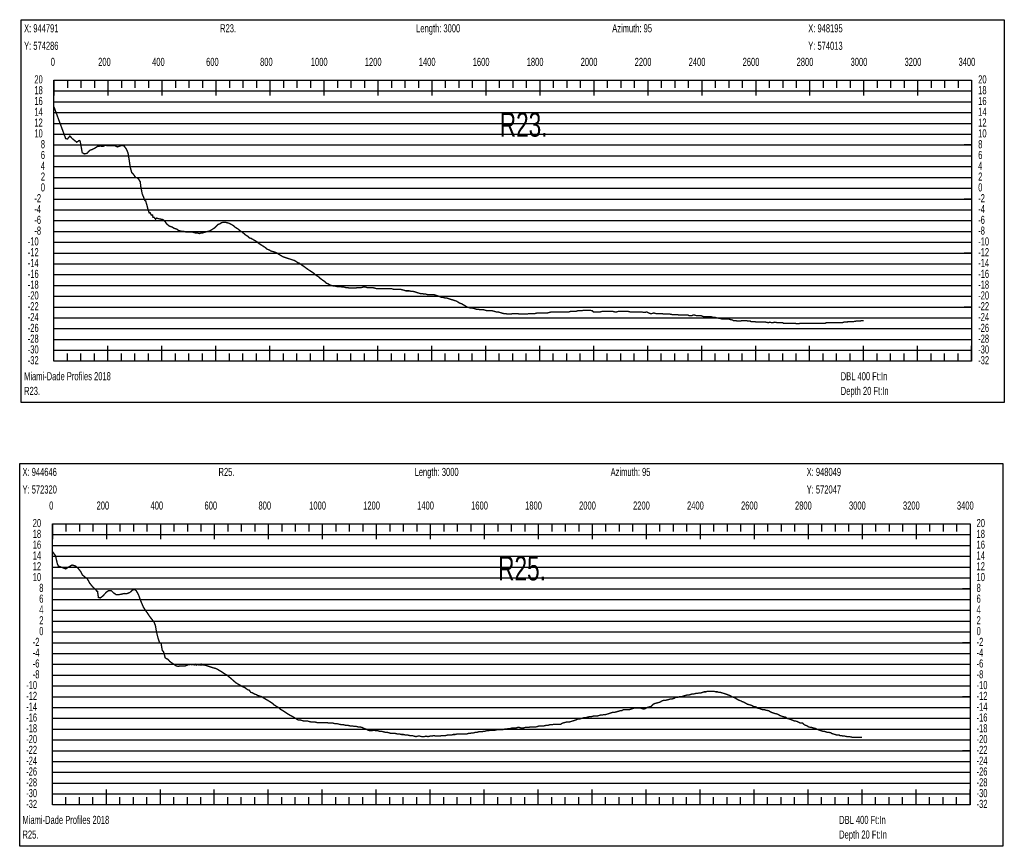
# Model space of a CAD drawing. Header units: inches. Extents: x 471865 to 538526, y 1054316 to 1102451.
# Tile 7 of 114: x 472524 to 476172, y 1063703 to 1066764. Entities that reach past the tile are written whole.
import ezdxf

# ---------------------------------------------------------------- set-up
doc = ezdxf.new("R2010")
doc.units = ezdxf.units.IN
doc.header["$MEASUREMENT"] = 0
for name, color, linetype in [('LABELS', 7, 'Continuous'), ('X_Gr1', 7, 'Continuous'), ('XSECTION', 7, 'Continuous')]:
    doc.layers.add(name, color=color, linetype=linetype)
doc.styles.get("Standard").update_dxf_attribs({"font": 'arial.ttf'})

msp = doc.modelspace()

# ---------------------------------------------------------------- linework, layer by layer
at = {"layer": 'X_Gr1', "color": 6, "linetype": 'Continuous', "lineweight": 18, "true_color": 0xff00ff, "transparency": 33554687, "const_width": 5}
for points in [[(472650.6, 1066441), (472650.6, 1066441), (472694.1, 1066323.2), (472700.7, 1066322.5), (472709.7, 1066333.5), (472718.2, 1066323.6), (472735, 1066310.4), (472743.8, 1066316.7), (472747, 1066315.4), (472748.9, 1066307.1), (472753.4, 1066281.8), (472755.2, 1066271.6), (472762.7, 1066267.1), (472773.2, 1066269.2), (472783.1, 1066280.4), (472792.7, 1066283.5), (472802, 1066288.4), (472811.5, 1066294.6), (472822.6, 1066296), (472832.1, 1066294.9), (472840.7, 1066298.7), (472850.6, 1066297.2), (472859.5, 1066297.3), (472867.6, 1066297.7), (472877, 1066296.9), (472886.1, 1066292.9), (472894.6, 1066296), (472903.2, 1066298.7), (472910.7, 1066296.1), (472918.1, 1066285.9), (472924.9, 1066270.8), (472929.5, 1066242.6), (472933.1, 1066217.5), (472938.5, 1066198.4), (472945.9, 1066190.2), (472953.5, 1066179), (472958.8, 1066178.9), (472964.8, 1066172.6), (472970.1, 1066164), (472972.3, 1066145.7), (472977.5, 1066118.6), (472982.4, 1066107.3), (472986.9, 1066094.7), (472990.1, 1066093.2), (472995.2, 1066076.2), (472999.5, 1066059.3), (473003.4, 1066048.6), (473006.4, 1066049.6), (473011.1, 1066040.7), (473012.1, 1066041.5), (473015.8, 1066040.8), (473017.4, 1066032.3), (473021.6, 1066031.8), (473027, 1066024.9), (473029.5, 1066029.2), (473035.5, 1066027.8), (473041.5, 1066026.5), (473047.5, 1066025.2), (473053.3, 1066024), (473057.4, 1066022), (473062.5, 1066016), (473067.9, 1066008), (473072.8, 1066004), (473077.6, 1066000), (473082.9, 1065998), (473088.7, 1065996), (473094.9, 1065992), (473100.8, 1065990), (473106.2, 1065988), (473111.6, 1065984), (473118, 1065982), (473125.5, 1065980), (473132.5, 1065980), (473138.5, 1065978), (473143.7, 1065978), (473149.2, 1065978), (473155.3, 1065978), (473161.7, 1065978), (473168.6, 1065976), (473175.8, 1065974), (473182.8, 1065974), (473189.1, 1065972), (473194.8, 1065974), (473200.5, 1065974), (473206.5, 1065976), (473213.3, 1065978), (473220.8, 1065980), (473228, 1065982), (473234.6, 1065986), (473240.8, 1065990), (473247, 1065994), (473253, 1066000), (473258.9, 1066006), (473264.9, 1066008), (473271, 1066012), (473277.6, 1066014), (473284.9, 1066014), (473292.3, 1066012), (473300, 1066010), (473307.4, 1066006), (473314.5, 1066002), (473321.2, 1065996), (473327.5, 1065992), (473333.8, 1065988), (473340.4, 1065982), (473347.3, 1065978), (473354.5, 1065972), (473361.6, 1065966), (473368.5, 1065962), (473374.9, 1065956), (473381.4, 1065954), (473388.3, 1065950), (473395.2, 1065946), (473402.2, 1065942), (473408.8, 1065936), (473415, 1065932), (473421.3, 1065928), (473427.8, 1065924), (473434.2, 1065920), (473440.6, 1065914), (473446.8, 1065912), (473453.3, 1065908), (473459.7, 1065906), (473466.4, 1065904), (473472.9, 1065902), (473479.3, 1065898), (473485.9, 1065894), (473492.5, 1065890), (473498.9, 1065886), (473505.2, 1065884), (473511.4, 1065882), (473517.8, 1065880), (473524, 1065878), (473530.1, 1065876), (473536, 1065874), (473542.2, 1065872), (473548.5, 1065868), (473554.4, 1065864), (473559.9, 1065862), (473565.5, 1065858), (473571.1, 1065854), (473576.9, 1065850), (473582.4, 1065846), (473587.8, 1065842), (473593.5, 1065838), (473599.7, 1065834), (473605.9, 1065830), (473611.8, 1065826), (473617.9, 1065820), (473624.3, 1065816), (473630.8, 1065812), (473637, 1065806), (473642.6, 1065802), (473648.4, 1065798), (473654.4, 1065794), (473660.3, 1065788), (473666.4, 1065786), (473672.2, 1065782), (473678.4, 1065780), (473684.8, 1065778), (473691.4, 1065778), (473698.1, 1065776), (473704.4, 1065776), (473711.1, 1065776), (473717.8, 1065774), (473724.7, 1065774), (473731.8, 1065772), (473738.6, 1065772), (473745.8, 1065770), (473753.1, 1065770), (473760.5, 1065770), (473767.9, 1065770), (473774.9, 1065772), (473782, 1065772), (473789.3, 1065772), (473796.6, 1065774), (473803.9, 1065774), (473810.5, 1065772), (473817.1, 1065772), (473823.8, 1065772), (473831.3, 1065772), (473838.9, 1065770), (473845.8, 1065768), (473852.6, 1065768), (473859.5, 1065768), (473866.6, 1065768), (473873.6, 1065768), (473880.2, 1065768), (473887, 1065768), (473893.9, 1065768), (473900.8, 1065768), (473907.6, 1065766), (473914.2, 1065766), (473920.8, 1065766), (473927, 1065766), (473933.3, 1065766), (473940.5, 1065764), (473947.7, 1065762), (473954.5, 1065760), (473960.9, 1065760), (473967.3, 1065760), (473974.3, 1065758), (473981.4, 1065758), (473988.1, 1065756), (473994.4, 1065754), (474000.7, 1065752), (474007.7, 1065750), (474014.9, 1065750), (474021.7, 1065748), (474027.9, 1065748), (474034.2, 1065746), (474040.6, 1065746), (474046.8, 1065746), (474052.9, 1065746), (474058.4, 1065746), (474063.9, 1065744), (474069.8, 1065742), (474075.6, 1065740), (474081.2, 1065738), (474086.4, 1065736), (474092, 1065736), (474098.2, 1065734), (474104.2, 1065734), (474110, 1065732), (474115.6, 1065730), (474122, 1065728), (474129.1, 1065726), (474135.5, 1065724), (474141.8, 1065722), (474148.1, 1065718), (474154.6, 1065714), (474161.4, 1065712), (474168, 1065708), (474174.6, 1065704), (474181.1, 1065700), (474188.1, 1065698), (474195.4, 1065696), (474202.3, 1065696), (474208.8, 1065694), (474215.6, 1065692), (474222.4, 1065692), (474229.1, 1065690), (474235.4, 1065690), (474241.9, 1065690), (474248.8, 1065688), (474256.1, 1065686), (474263.1, 1065686), (474269.1, 1065686), (474275.3, 1065686), (474282, 1065684), (474289.1, 1065682), (474296, 1065682), (474302.3, 1065680), (474308.8, 1065678), (474315.9, 1065676), (474323.3, 1065676), (474330.6, 1065674), (474337.5, 1065674), (474344.5, 1065674), (474351.5, 1065676), (474359, 1065676), (474367.2, 1065676), (474374.7, 1065674), (474381.8, 1065674), (474388.8, 1065674), (474396.1, 1065674), (474403.9, 1065674), (474411.6, 1065676), (474419.3, 1065676), (474426.6, 1065676), (474433.6, 1065676), (474441.1, 1065678), (474449.1, 1065678), (474457.1, 1065678), (474464.5, 1065678), (474471.4, 1065678), (474478.7, 1065678), (474486.4, 1065680), (474494.4, 1065682), (474501.7, 1065682), (474508.4, 1065682), (474515.2, 1065682), (474522.4, 1065682), (474530.1, 1065682), (474537.6, 1065682), (474548.1, 1065682), (474551.7, 1065682), (474558.4, 1065682), (474565.1, 1065684), (474571.8, 1065684), (474578, 1065684), (474584.4, 1065684), (474590.9, 1065686), (474597.6, 1065686), (474604.3, 1065686), (474613.6, 1065688), (474616.8, 1065688), (474623, 1065688), (474629.5, 1065688), (474636.1, 1065688), (474645.8, 1065686), (474649, 1065682), (474655.5, 1065682), (474662.4, 1065682), (474669.2, 1065682), (474675.4, 1065682), (474681.6, 1065684), (474687.9, 1065684), (474694.5, 1065684), (474700.9, 1065684), (474707.4, 1065684), (474714, 1065684), (474720.9, 1065684), (474728.3, 1065682), (474735.5, 1065682), (474742.3, 1065684), (474749.2, 1065684), (474756.3, 1065684), (474767.5, 1065684), (474771.1, 1065684), (474777.8, 1065684), (474784.7, 1065682), (474791.4, 1065682), (474798.5, 1065682), (474805.9, 1065682), (474813.1, 1065682), (474820, 1065682), (474826.4, 1065682), (474836.7, 1065680), (474840.2, 1065680), (474847, 1065682), (474853.9, 1065678), (474860.1, 1065676), (474866.4, 1065676), (474873.2, 1065678), (474880.3, 1065676), (474888, 1065676), (474895.2, 1065676), (474902.2, 1065676), (474909.4, 1065674), (474917, 1065674), (474924.5, 1065674), (474931.3, 1065674), (474941.6, 1065672), (474945.1, 1065672), (474952.3, 1065672), (474960, 1065672), (474967.5, 1065670), (474974.8, 1065670), (474981.9, 1065670), (474988.9, 1065670), (475000.1, 1065670), (475003.8, 1065668), (475014.3, 1065668), (475017.6, 1065670), (475024.4, 1065670), (475031.6, 1065668), (475038.7, 1065668), (475049.1, 1065668), (475052.5, 1065666), (475058.8, 1065664), (475065.5, 1065664), (475072.5, 1065664), (475083, 1065664), (475086.3, 1065664), (475092.3, 1065662), (475098.9, 1065662), (475105.9, 1065660), (475116, 1065658), (475119.1, 1065658), (475125, 1065656), (475130.8, 1065656), (475136.8, 1065656), (475146.2, 1065656), (475149.2, 1065656), (475155, 1065654), (475164.5, 1065652), (475167.7, 1065650), (475177.7, 1065650), (475181, 1065648), (475187.2, 1065648), (475193.5, 1065648), (475199.9, 1065650), (475210.4, 1065650), (475217.2, 1065650), (475220.5, 1065648), (475230.2, 1065648), (475233.6, 1065646), (475243.8, 1065646), (475247.3, 1065646), (475254.3, 1065644), (475261.1, 1065644), (475267.5, 1065644), (475277.5, 1065644), (475284.6, 1065644), (475288.2, 1065644), (475298.1, 1065642), (475301.1, 1065644), (475310.7, 1065642), (475314.2, 1065642), (475321.2, 1065644), (475331.2, 1065642), (475334.3, 1065642), (475343.4, 1065642), (475350, 1065642), (475353.4, 1065640), (475363.3, 1065640), (475366.3, 1065640), (475375.9, 1065640), (475383.3, 1065640), (475387.1, 1065640), (475398, 1065640), (475401.3, 1065638), (475410.9, 1065638), (475414.2, 1065640), (475421, 1065640), (475431.4, 1065640), (475434.7, 1065640), (475441.3, 1065640), (475452, 1065640), (475455.6, 1065640), (475466.5, 1065640), (475469.9, 1065640), (475476.8, 1065640), (475487, 1065640), (475490.5, 1065640), (475501.5, 1065640), (475508.5, 1065640), (475512, 1065642), (475522.3, 1065642), (475525.8, 1065642), (475537.1, 1065642), (475540.9, 1065642), (475548, 1065642), (475557.6, 1065642), (475560.9, 1065642), (475571.1, 1065642), (475577.5, 1065644), (475580.5, 1065644), (475589.7, 1065644), (475592.7, 1065646), (475602.4, 1065646), (475609.1, 1065646), (475612.6, 1065646), (475623.1, 1065648), (475626.6, 1065648), (475637.2, 1065648), (475644.2, 1065650), (475647.8, 1065650), (475650.6, 1065650)], [(472644.7, 1064794.5), (472644.7, 1064794.5), (472656.1, 1064779.2), (472662.9, 1064749.7), (472666.6, 1064741), (472694.4, 1064730.3), (472706.3, 1064738.2), (472717.4, 1064744.5), (472728, 1064742.1), (472738, 1064734.8), (472748.3, 1064722.2), (472756.1, 1064707.9), (472764.8, 1064700.5), (472774.1, 1064693.5), (472783.3, 1064677), (472792.8, 1064665.3), (472801.6, 1064656.9), (472806.7, 1064652.1), (472809.3, 1064647.5), (472811.8, 1064647.7), (472815.2, 1064624.3), (472822, 1064622.8), (472829.9, 1064628.4), (472837.7, 1064636.6), (472845.7, 1064645.1), (472853.7, 1064650.2), (472862.4, 1064650.2), (472871.1, 1064641.8), (472880, 1064635.5), (472889.5, 1064634.6), (472901.7, 1064637), (472910.8, 1064639.2), (472920.2, 1064638.6), (472931.9, 1064643.2), (472940.1, 1064650.8), (472947.8, 1064654.5), (472955.2, 1064649.7), (472963.2, 1064635.9), (472972.4, 1064610.8), (472981.9, 1064588.5), (472990, 1064576.2), (472996.9, 1064566.8), (473005, 1064554.2), (473013.2, 1064544), (473021.2, 1064533.2), (473026.1, 1064521.9), (473030.7, 1064495.4), (473036, 1064474.4), (473040.6, 1064460.1), (473043.5, 1064456.1), (473047.5, 1064454.4), (473051.8, 1064428.7), (473056.2, 1064424.1), (473059.3, 1064414), (473062.5, 1064401.2), (473067.8, 1064397.8), (473072.3, 1064395.9), (473079.1, 1064387.9), (473079.2, 1064387.8), (473084, 1064384.5), (473088.9, 1064381.2), (473093.7, 1064377.8), (473098.5, 1064374.5), (473103.4, 1064371.1), (473112, 1064369.1), (473115.2, 1064371.1), (473118.7, 1064371.1), (473123.6, 1064371.1), (473128.4, 1064371.1), (473133, 1064371.1), (473137.3, 1064371.1), (473141.8, 1064373.1), (473146.7, 1064375.1), (473151.7, 1064375.1), (473157.1, 1064377.1), (473159.7, 1064375.7), (473162.8, 1064377.1), (473166, 1064375.1), (473168.5, 1064377.1), (473172.3, 1064374.7), (473174, 1064377.1), (473178.6, 1064374.5), (473178.9, 1064377.1), (473184.4, 1064377.1), (473184.9, 1064374.4), (473190.7, 1064377.1), (473191.3, 1064374.2), (473197.6, 1064374.3), (473197.8, 1064377.1), (473203.9, 1064374.3), (473205.4, 1064375.1), (473212.2, 1064373.1), (473219, 1064371.1), (473225.2, 1064369.1), (473230.9, 1064367.1), (473237.2, 1064365.1), (473243.8, 1064363.1), (473251.3, 1064361.1), (473258.5, 1064357.1), (473265.4, 1064353.1), (473272, 1064349.1), (473277.9, 1064345.1), (473284.3, 1064341.1), (473291.1, 1064337.1), (473298.4, 1064331.1), (473305.9, 1064325.1), (473312.5, 1064319.1), (473319.3, 1064313.1), (473326.7, 1064307.1), (473334, 1064303.1), (473341, 1064299.1), (473346.7, 1064295.1), (473353.2, 1064293.1), (473360.4, 1064289.1), (473367.5, 1064283.1), (473374.2, 1064281.1), (473380.1, 1064273.1), (473386.6, 1064271.1), (473393, 1064267.1), (473399.5, 1064265.1), (473406.7, 1064261.1), (473413.6, 1064259.1), (473420.3, 1064257.1), (473426.4, 1064253.1), (473432.8, 1064249.1), (473440.1, 1064245.1), (473446.6, 1064241.1), (473453.1, 1064237.1), (473459.2, 1064233.1), (473465.6, 1064227.1), (473472.1, 1064223.1), (473477.5, 1064219.1), (473483, 1064217.1), (473488.9, 1064211.1), (473495.5, 1064207.1), (473502.3, 1064203.1), (473508.2, 1064199.1), (473514.1, 1064195.1), (473520.5, 1064191.1), (473527.8, 1064187.1), (473535.4, 1064183.1), (473542, 1064179.1), (473548.6, 1064175.1), (473554.9, 1064171.1), (473561.5, 1064171.1), (473568.9, 1064169.1), (473576.1, 1064167.1), (473583.3, 1064167.1), (473589.6, 1064167.1), (473596.4, 1064165.1), (473604.1, 1064163.1), (473611.3, 1064163.1), (473618.6, 1064163.1), (473625.6, 1064161.1), (473632.3, 1064161.1), (473640, 1064161.1), (473647.1, 1064161.1), (473654.6, 1064161.1), (473662.5, 1064161.1), (473670.2, 1064159.1), (473677.9, 1064159.1), (473684.7, 1064159.1), (473691.9, 1064157.1), (473699.5, 1064157.1), (473707.8, 1064155.1), (473716.4, 1064153.1), (473723.9, 1064153.1), (473731.3, 1064151.1), (473738.9, 1064151.1), (473746.8, 1064149.1), (473755.3, 1064149.1), (473763.1, 1064147.1), (473770.8, 1064147.1), (473777.7, 1064145.1), (473784.6, 1064145.1), (473792.3, 1064143.1), (473799.9, 1064139.1), (473807.2, 1064137.1), (473814, 1064133.1), (473820.7, 1064131.1), (473828, 1064131.1), (473835.4, 1064133.1), (473843, 1064131.1), (473850.1, 1064131.1), (473856.8, 1064129.1), (473864, 1064129.1), (473871.2, 1064127.1), (473878.4, 1064125.1), (473885.5, 1064125.1), (473892.7, 1064123.1), (473900.1, 1064121.1), (473907.3, 1064121.1), (473914.8, 1064121.1), (473922.5, 1064119.1), (473930.5, 1064119.1), (473938.4, 1064117.1), (473945.4, 1064117.1), (473953.1, 1064115.1), (473961.3, 1064115.1), (473969.3, 1064113.1), (473977.3, 1064113.1), (473984.7, 1064111.1), (473991.9, 1064109.1), (473998.9, 1064111.1), (474006.1, 1064111.1), (474014.1, 1064109.1), (474021.9, 1064109.1), (474029.3, 1064111.1), (474036.5, 1064109.1), (474043.5, 1064111.1), (474050.7, 1064111.1), (474057.9, 1064113.1), (474065.4, 1064111.1), (474073.1, 1064111.1), (474080.3, 1064111.1), (474087.2, 1064113.1), (474094, 1064113.1), (474101.6, 1064113.1), (474109.2, 1064115.1), (474116.3, 1064115.1), (474123.2, 1064115.1), (474130.1, 1064117.1), (474137.5, 1064117.1), (474145, 1064119.1), (474152, 1064119.1), (474158.9, 1064119.1), (474165.8, 1064119.1), (474172.8, 1064119.1), (474179.6, 1064119.1), (474185.9, 1064121.1), (474192.4, 1064121.1), (474198.7, 1064123.1), (474205.2, 1064123.1), (474211.5, 1064125.1), (474217.4, 1064125.1), (474223.6, 1064127.1), (474229.8, 1064127.1), (474236, 1064127.1), (474241.7, 1064129.1), (474247.4, 1064129.1), (474253.8, 1064131.1), (474260.1, 1064131.1), (474266.5, 1064133.1), (474273.1, 1064133.1), (474279.5, 1064133.1), (474285.9, 1064133.1), (474292.4, 1064135.1), (474299.3, 1064135.1), (474306.1, 1064135.1), (474313.2, 1064135.1), (474320.4, 1064137.1), (474327, 1064137.1), (474333.7, 1064139.1), (474340.6, 1064139.1), (474347.8, 1064141.1), (474355.4, 1064141.1), (474361.9, 1064141.1), (474368.1, 1064143.1), (474374.7, 1064143.1), (474381.9, 1064141.1), (474389.6, 1064141.1), (474396.2, 1064143.1), (474402.4, 1064143.1), (474408.8, 1064143.1), (474415.9, 1064145.1), (474423.5, 1064145.1), (474430.4, 1064145.1), (474436.7, 1064145.1), (474443, 1064147.1), (474450.1, 1064149.1), (474458.5, 1064149.1), (474466.9, 1064149.1), (474474.4, 1064151.1), (474481.1, 1064151.1), (474487.6, 1064153.1), (474495.2, 1064153.1), (474503.6, 1064155.1), (474512.7, 1064155.1), (474521.3, 1064155.1), (474528.2, 1064155.1), (474534.3, 1064159.1), (474541.2, 1064161.1), (474549.6, 1064163.1), (474558.4, 1064163.1), (474565.9, 1064165.1), (474572, 1064167.1), (474578.1, 1064169.1), (474585, 1064171.1), (474592.6, 1064175.1), (474600, 1064175.1), (474607.1, 1064177.1), (474613.7, 1064179.1), (474620.4, 1064179.1), (474627.1, 1064181.1), (474634, 1064183.1), (474641.5, 1064183.1), (474648.5, 1064185.1), (474655.3, 1064185.1), (474662, 1064185.1), (474668.7, 1064187.1), (474675.6, 1064189.1), (474682.3, 1064189.1), (474688.7, 1064191.1), (474695.3, 1064191.1), (474702.1, 1064193.1), (474708.8, 1064195.1), (474714.7, 1064197.1), (474720.6, 1064199.1), (474727.4, 1064199.1), (474734.8, 1064201.1), (474742, 1064203.1), (474748.1, 1064205.1), (474753.9, 1064205.1), (474760.6, 1064209.1), (474768.1, 1064209.1), (474775.9, 1064209.1), (474782.7, 1064209.1), (474788.5, 1064211.1), (474794.5, 1064213.1), (474801.2, 1064215.1), (474809, 1064215.1), (474816.5, 1064215.1), (474823.2, 1064215.1), (474829.2, 1064213.1), (474835, 1064211.1), (474841.5, 1064213.1), (474848.6, 1064217.1), (474855.9, 1064219.1), (474862.7, 1064221.1), (474868.6, 1064227.1), (474874.6, 1064231.1), (474881.5, 1064233.1), (474889.4, 1064235.1), (474896.8, 1064237.1), (474902.5, 1064241.1), (474908.1, 1064243.1), (474914.9, 1064243.1), (474922.7, 1064245.1), (474929.9, 1064247.1), (474936.1, 1064249.1), (474942.3, 1064249.1), (474948.4, 1064251.1), (474955.2, 1064255.1), (474962.3, 1064255.1), (474969.1, 1064257.1), (474975.5, 1064257.1), (474981.7, 1064259.1), (474988.5, 1064261.1), (474995.6, 1064263.1), (475002.4, 1064263.1), (475009, 1064265.1), (475015.1, 1064267.1), (475021.3, 1064267.1), (475027.9, 1064269.1), (475034.7, 1064269.1), (475041.4, 1064271.1), (475047.6, 1064271.1), (475053.6, 1064273.1), (475059.5, 1064275.1), (475065.7, 1064275.1), (475072.2, 1064277.1), (475078.1, 1064277.1), (475083.7, 1064277.1), (475089.6, 1064277.1), (475095.9, 1064277.1), (475102.6, 1064275.1), (475108.8, 1064275.1), (475114.3, 1064273.1), (475120, 1064273.1), (475126.3, 1064271.1), (475133, 1064269.1), (475139.2, 1064267.1), (475144.9, 1064265.1), (475150.1, 1064263.1), (475155.9, 1064261.1), (475162.4, 1064257.1), (475168.2, 1064255.1), (475173.6, 1064253.1), (475179.4, 1064249.1), (475186.2, 1064245.1), (475196.6, 1064241.1), (475199.9, 1064239.1), (475206.3, 1064237.1), (475213.1, 1064233.1), (475220.2, 1064229.1), (475227.8, 1064227.1), (475235, 1064225.1), (475241.9, 1064221.1), (475252.4, 1064219.1), (475256, 1064215.1), (475266.3, 1064213.1), (475269.6, 1064211.1), (475276, 1064209.1), (475282.3, 1064209.1), (475288.7, 1064207.1), (475298.5, 1064205.1), (475301.8, 1064203.1), (475308.4, 1064199.1), (475314.5, 1064197.1), (475320.3, 1064195.1), (475330.4, 1064193.1), (475337.4, 1064189.1), (475340.8, 1064187.1), (475346.5, 1064185.1), (475352.1, 1064183.1), (475362.5, 1064181.1), (475366.2, 1064177.1), (475373.2, 1064175.1), (475379, 1064173.1), (475384.4, 1064171.1), (475394.3, 1064167.1), (475397.8, 1064167.1), (475404.5, 1064165.1), (475413, 1064161.1), (475415.7, 1064159.1), (475424.7, 1064159.1), (475428.1, 1064155.1), (475435.1, 1064151.1), (475441.2, 1064149.1), (475446.7, 1064145.1), (475455.5, 1064143.1), (475458.6, 1064143.1), (475464.8, 1064141.1), (475473.6, 1064139.1), (475476.3, 1064137.1), (475481.7, 1064135.1), (475487.5, 1064133.1), (475493.6, 1064131.1), (475499.4, 1064129.1), (475504.6, 1064129.1), (475510.2, 1064127.1), (475515.9, 1064125.1), (475521.6, 1064125.1), (475529.5, 1064123.1), (475532.2, 1064121.1), (475538.2, 1064119.1), (475544.7, 1064117.1), (475551.1, 1064115.1), (475559.8, 1064115.1), (475562.6, 1064113.1), (475568.4, 1064113.1), (475574.5, 1064111.1), (475580.7, 1064111.1), (475589.4, 1064109.1), (475592.2, 1064109.1), (475598.3, 1064109.1), (475607.4, 1064107.1), (475610.4, 1064107.1), (475619.2, 1064107.1), (475622.1, 1064107.1), (475628.5, 1064107.1), (475634.7, 1064107.1), (475640.6, 1064107.1), (475644.7, 1064107.1)]]:
    msp.add_lwpolyline(points, dxfattribs=at)
at = {"layer": 'XSECTION', "color": 18, "linetype": 'Continuous', "true_color": 0x000000}
for points in [[(472529.4, 1066764), (476171.8, 1066764), (476171.8, 1065346), (472529.4, 1065346), (472529.4, 1066764)], [(472650.6, 1066540), (476050.6, 1066540), (476050.6, 1065500), (472650.6, 1065500), (472650.6, 1066540)], [(472650.6, 1066540), (472650.6, 1066483.6)], [(472650.6, 1066540), (472650.6, 1066483.6)], [(472650.6, 1066540), (472650.6, 1066512)], [(472650.6, 1066540), (472650.6, 1066512)], [(472700.6, 1066540), (472700.6, 1066512)], [(472750.6, 1066540), (472750.6, 1066512)], [(472800.6, 1066540), (472800.6, 1066512)], [(472850.6, 1066540), (472850.6, 1066483.6)], [(472850.6, 1066540), (472850.6, 1066512)], [(472900.6, 1066540), (472900.6, 1066512)], [(472950.6, 1066540), (472950.6, 1066512)], [(473000.6, 1066540), (473000.6, 1066512)], [(473050.6, 1066540), (473050.6, 1066483.6)], [(473050.6, 1066540), (473050.6, 1066512)], [(473100.6, 1066540), (473100.6, 1066512)], [(473150.6, 1066540), (473150.6, 1066512)], [(473200.6, 1066540), (473200.6, 1066512)], [(473250.6, 1066540), (473250.6, 1066483.6)], [(473250.6, 1066540), (473250.6, 1066512)], [(473300.6, 1066540), (473300.6, 1066512)], [(473350.6, 1066540), (473350.6, 1066512)], [(473400.6, 1066540), (473400.6, 1066512)], [(473450.6, 1066540), (473450.6, 1066483.6)], [(473450.6, 1066540), (473450.6, 1066512)], [(473500.6, 1066540), (473500.6, 1066512)], [(473550.6, 1066540), (473550.6, 1066512)], [(473600.6, 1066540), (473600.6, 1066512)], [(473650.6, 1066540), (473650.6, 1066483.6)], [(473650.6, 1066540), (473650.6, 1066512)], [(473700.6, 1066540), (473700.6, 1066512)], [(473750.6, 1066540), (473750.6, 1066512)], [(473800.6, 1066540), (473800.6, 1066512)], [(473850.6, 1066540), (473850.6, 1066483.6)], [(473850.6, 1066540), (473850.6, 1066512)], [(473900.6, 1066540), (473900.6, 1066512)], [(473950.6, 1066540), (473950.6, 1066512)], [(474000.6, 1066540), (474000.6, 1066512)], [(474050.6, 1066540), (474050.6, 1066483.6)], [(474050.6, 1066540), (474050.6, 1066512)], [(474100.6, 1066540), (474100.6, 1066512)], [(474150.6, 1066540), (474150.6, 1066512)], [(474200.6, 1066540), (474200.6, 1066512)], [(474250.6, 1066540), (474250.6, 1066483.6)], [(474250.6, 1066540), (474250.6, 1066512)], [(474300.6, 1066540), (474300.6, 1066512)], [(474350.6, 1066540), (474350.6, 1066512)], [(474400.6, 1066540), (474400.6, 1066512)], [(474450.6, 1066540), (474450.6, 1066483.6)], [(474450.6, 1066540), (474450.6, 1066512)], [(474500.6, 1066540), (474500.6, 1066512)], [(474550.6, 1066540), (474550.6, 1066512)], [(474600.6, 1066540), (474600.6, 1066512)], [(474650.6, 1066540), (474650.6, 1066483.6)], [(474650.6, 1066540), (474650.6, 1066512)], [(474700.6, 1066540), (474700.6, 1066512)], [(474750.6, 1066540), (474750.6, 1066512)], [(474800.6, 1066540), (474800.6, 1066512)], [(474850.6, 1066540), (474850.6, 1066483.6)], [(474850.6, 1066540), (474850.6, 1066512)], [(474900.6, 1066540), (474900.6, 1066512)], [(474950.6, 1066540), (474950.6, 1066512)], [(475000.6, 1066540), (475000.6, 1066512)], [(475050.6, 1066540), (475050.6, 1066483.6)], [(475050.6, 1066540), (475050.6, 1066512)], [(475100.6, 1066540), (475100.6, 1066512)], [(475150.6, 1066540), (475150.6, 1066512)], [(475200.6, 1066540), (475200.6, 1066512)], [(475250.6, 1066540), (475250.6, 1066483.6)], [(475250.6, 1066540), (475250.6, 1066512)], [(475300.6, 1066540), (475300.6, 1066512)], [(475350.6, 1066540), (475350.6, 1066512)], [(475400.6, 1066540), (475400.6, 1066512)], [(475450.6, 1066540), (475450.6, 1066483.6)], [(475450.6, 1066540), (475450.6, 1066512)], [(475500.6, 1066540), (475500.6, 1066512)], [(475550.6, 1066540), (475550.6, 1066512)], [(475600.6, 1066540), (475600.6, 1066512)], [(475650.6, 1066540), (475650.6, 1066483.6)], [(475650.6, 1066540), (475650.6, 1066512)], [(475700.6, 1066540), (475700.6, 1066512)], [(475750.6, 1066540), (475750.6, 1066512)], [(475800.6, 1066540), (475800.6, 1066512)], [(475850.6, 1066540), (475850.6, 1066483.6)], [(475850.6, 1066540), (475850.6, 1066512)], [(475900.6, 1066540), (475900.6, 1066512)], [(475950.6, 1066540), (475950.6, 1066512)], [(476000.6, 1066540), (476000.6, 1066512)], [(476050.6, 1066540), (476050.6, 1066483.6)], [(476050.6, 1066540), (476050.6, 1066512)], [(472650.6, 1066300), (472678.6, 1066300)], [(476050.6, 1066300), (476022.6, 1066300)], [(472650.6, 1066100), (472678.6, 1066100)], [(476050.6, 1066100), (476022.6, 1066100)], [(472650.6, 1065900), (472678.6, 1065900)], [(476050.6, 1065900), (476022.6, 1065900)], [(472650.6, 1065700), (472678.6, 1065700)], [(476050.6, 1065700), (476022.6, 1065700)], [(472650.6, 1065500), (472650.6, 1065556.4)], [(472650.6, 1065500), (472650.6, 1065556.4)], [(472650.6, 1065500), (472650.6, 1065528)], [(472650.6, 1065500), (472650.6, 1065528)], [(472700.6, 1065500), (472700.6, 1065528)], [(472750.6, 1065500), (472750.6, 1065528)], [(472800.6, 1065500), (472800.6, 1065528)], [(472850.6, 1065500), (472850.6, 1065556.4)], [(472850.6, 1065500), (472850.6, 1065528)], [(472900.6, 1065500), (472900.6, 1065528)], [(472950.6, 1065500), (472950.6, 1065528)], [(473000.6, 1065500), (473000.6, 1065528)], [(473050.6, 1065500), (473050.6, 1065556.4)], [(473050.6, 1065500), (473050.6, 1065528)], [(473100.6, 1065500), (473100.6, 1065528)], [(473150.6, 1065500), (473150.6, 1065528)], [(473200.6, 1065500), (473200.6, 1065528)], [(473250.6, 1065500), (473250.6, 1065556.4)], [(473250.6, 1065500), (473250.6, 1065528)], [(473300.6, 1065500), (473300.6, 1065528)], [(473350.6, 1065500), (473350.6, 1065528)], [(473400.6, 1065500), (473400.6, 1065528)], [(473450.6, 1065500), (473450.6, 1065556.4)], [(473450.6, 1065500), (473450.6, 1065528)], [(473500.6, 1065500), (473500.6, 1065528)], [(473550.6, 1065500), (473550.6, 1065528)], [(473600.6, 1065500), (473600.6, 1065528)], [(473650.6, 1065500), (473650.6, 1065556.4)], [(473650.6, 1065500), (473650.6, 1065528)], [(473700.6, 1065500), (473700.6, 1065528)], [(473750.6, 1065500), (473750.6, 1065528)], [(473800.6, 1065500), (473800.6, 1065528)], [(473850.6, 1065500), (473850.6, 1065556.4)], [(473850.6, 1065500), (473850.6, 1065528)], [(473900.6, 1065500), (473900.6, 1065528)], [(473950.6, 1065500), (473950.6, 1065528)], [(474000.6, 1065500), (474000.6, 1065528)], [(474050.6, 1065500), (474050.6, 1065556.4)], [(474050.6, 1065500), (474050.6, 1065528)], [(474100.6, 1065500), (474100.6, 1065528)], [(474150.6, 1065500), (474150.6, 1065528)], [(474200.6, 1065500), (474200.6, 1065528)], [(474250.6, 1065500), (474250.6, 1065556.4)], [(474250.6, 1065500), (474250.6, 1065528)], [(474300.6, 1065500), (474300.6, 1065528)], [(474350.6, 1065500), (474350.6, 1065528)], [(474400.6, 1065500), (474400.6, 1065528)], [(474450.6, 1065500), (474450.6, 1065556.4)], [(474450.6, 1065500), (474450.6, 1065528)], [(474500.6, 1065500), (474500.6, 1065528)], [(474550.6, 1065500), (474550.6, 1065528)], [(474600.6, 1065500), (474600.6, 1065528)], [(474650.6, 1065500), (474650.6, 1065556.4)], [(474650.6, 1065500), (474650.6, 1065528)], [(474700.6, 1065500), (474700.6, 1065528)], [(474750.6, 1065500), (474750.6, 1065528)], [(474800.6, 1065500), (474800.6, 1065528)], [(474850.6, 1065500), (474850.6, 1065556.4)], [(474850.6, 1065500), (474850.6, 1065528)], [(474900.6, 1065500), (474900.6, 1065528)], [(474950.6, 1065500), (474950.6, 1065528)], [(475000.6, 1065500), (475000.6, 1065528)], [(475050.6, 1065500), (475050.6, 1065556.4)], [(475050.6, 1065500), (475050.6, 1065528)], [(475100.6, 1065500), (475100.6, 1065528)], [(475150.6, 1065500), (475150.6, 1065528)], [(475200.6, 1065500), (475200.6, 1065528)], [(475250.6, 1065500), (475250.6, 1065556.4)], [(475250.6, 1065500), (475250.6, 1065528)], [(475300.6, 1065500), (475300.6, 1065528)], [(475350.6, 1065500), (475350.6, 1065528)], [(475400.6, 1065500), (475400.6, 1065528)], [(475450.6, 1065500), (475450.6, 1065556.4)], [(475450.6, 1065500), (475450.6, 1065528)], [(475500.6, 1065500), (475500.6, 1065528)], [(475550.6, 1065500), (475550.6, 1065528)], [(475600.6, 1065500), (475600.6, 1065528)], [(475650.6, 1065500), (475650.6, 1065556.4)], [(475650.6, 1065500), (475650.6, 1065528)], [(475700.6, 1065500), (475700.6, 1065528)], [(475750.6, 1065500), (475750.6, 1065528)], [(475800.6, 1065500), (475800.6, 1065528)], [(475850.6, 1065500), (475850.6, 1065556.4)], [(475850.6, 1065500), (475850.6, 1065528)], [(475900.6, 1065500), (475900.6, 1065528)], [(475950.6, 1065500), (475950.6, 1065528)], [(476000.6, 1065500), (476000.6, 1065528)], [(476050.6, 1065500), (476050.6, 1065556.4)], [(476050.6, 1065500), (476050.6, 1065528)], [(472523.5, 1065121.1), (476165.9, 1065121.1), (476165.9, 1063703.1), (472523.5, 1063703.1), (472523.5, 1065121.1)], [(472644.7, 1064897.1), (476044.7, 1064897.1), (476044.7, 1063857.1), (472644.7, 1063857.1), (472644.7, 1064897.1)], [(472644.7, 1064897.1), (472644.7, 1064840.7)], [(472644.7, 1064897.1), (472644.7, 1064840.7)], [(472644.7, 1064897.1), (472644.7, 1064869.1)], [(472644.7, 1064897.1), (472644.7, 1064869.1)], [(472694.7, 1064897.1), (472694.7, 1064869.1)], [(472744.7, 1064897.1), (472744.7, 1064869.1)], [(472794.7, 1064897.1), (472794.7, 1064869.1)], [(472844.7, 1064897.1), (472844.7, 1064840.7)], [(472844.7, 1064897.1), (472844.7, 1064869.1)], [(472894.7, 1064897.1), (472894.7, 1064869.1)], [(472944.7, 1064897.1), (472944.7, 1064869.1)], [(472994.7, 1064897.1), (472994.7, 1064869.1)], [(473044.7, 1064897.1), (473044.7, 1064840.7)], [(473044.7, 1064897.1), (473044.7, 1064869.1)], [(473094.7, 1064897.1), (473094.7, 1064869.1)], [(473144.7, 1064897.1), (473144.7, 1064869.1)], [(473194.7, 1064897.1), (473194.7, 1064869.1)], [(473244.7, 1064897.1), (473244.7, 1064840.7)], [(473244.7, 1064897.1), (473244.7, 1064869.1)], [(473294.7, 1064897.1), (473294.7, 1064869.1)], [(473344.7, 1064897.1), (473344.7, 1064869.1)], [(473394.7, 1064897.1), (473394.7, 1064869.1)], [(473444.7, 1064897.1), (473444.7, 1064840.7)], [(473444.7, 1064897.1), (473444.7, 1064869.1)], [(473494.7, 1064897.1), (473494.7, 1064869.1)], [(473544.7, 1064897.1), (473544.7, 1064869.1)], [(473594.7, 1064897.1), (473594.7, 1064869.1)], [(473644.7, 1064897.1), (473644.7, 1064840.7)], [(473644.7, 1064897.1), (473644.7, 1064869.1)], [(473694.7, 1064897.1), (473694.7, 1064869.1)], [(473744.7, 1064897.1), (473744.7, 1064869.1)], [(473794.7, 1064897.1), (473794.7, 1064869.1)], [(473844.7, 1064897.1), (473844.7, 1064840.7)], [(473844.7, 1064897.1), (473844.7, 1064869.1)], [(473894.7, 1064897.1), (473894.7, 1064869.1)], [(473944.7, 1064897.1), (473944.7, 1064869.1)], [(473994.7, 1064897.1), (473994.7, 1064869.1)], [(474044.7, 1064897.1), (474044.7, 1064840.7)], [(474044.7, 1064897.1), (474044.7, 1064869.1)], [(474094.7, 1064897.1), (474094.7, 1064869.1)], [(474144.7, 1064897.1), (474144.7, 1064869.1)], [(474194.7, 1064897.1), (474194.7, 1064869.1)], [(474244.7, 1064897.1), (474244.7, 1064840.7)], [(474244.7, 1064897.1), (474244.7, 1064869.1)], [(474294.7, 1064897.1), (474294.7, 1064869.1)], [(474344.7, 1064897.1), (474344.7, 1064869.1)], [(474394.7, 1064897.1), (474394.7, 1064869.1)], [(474444.7, 1064897.1), (474444.7, 1064840.7)], [(474444.7, 1064897.1), (474444.7, 1064869.1)], [(474494.7, 1064897.1), (474494.7, 1064869.1)], [(474544.7, 1064897.1), (474544.7, 1064869.1)], [(474594.7, 1064897.1), (474594.7, 1064869.1)], [(474644.7, 1064897.1), (474644.7, 1064840.7)], [(474644.7, 1064897.1), (474644.7, 1064869.1)], [(474694.7, 1064897.1), (474694.7, 1064869.1)], [(474744.7, 1064897.1), (474744.7, 1064869.1)], [(474794.7, 1064897.1), (474794.7, 1064869.1)], [(474844.7, 1064897.1), (474844.7, 1064840.7)], [(474844.7, 1064897.1), (474844.7, 1064869.1)], [(474894.7, 1064897.1), (474894.7, 1064869.1)], [(474944.7, 1064897.1), (474944.7, 1064869.1)], [(474994.7, 1064897.1), (474994.7, 1064869.1)], [(475044.7, 1064897.1), (475044.7, 1064840.7)], [(475044.7, 1064897.1), (475044.7, 1064869.1)], [(475094.7, 1064897.1), (475094.7, 1064869.1)], [(475144.7, 1064897.1), (475144.7, 1064869.1)], [(475194.7, 1064897.1), (475194.7, 1064869.1)], [(475244.7, 1064897.1), (475244.7, 1064840.7)], [(475244.7, 1064897.1), (475244.7, 1064869.1)], [(475294.7, 1064897.1), (475294.7, 1064869.1)], [(475344.7, 1064897.1), (475344.7, 1064869.1)], [(475394.7, 1064897.1), (475394.7, 1064869.1)], [(475444.7, 1064897.1), (475444.7, 1064840.7)], [(475444.7, 1064897.1), (475444.7, 1064869.1)], [(475494.7, 1064897.1), (475494.7, 1064869.1)], [(475544.7, 1064897.1), (475544.7, 1064869.1)], [(475594.7, 1064897.1), (475594.7, 1064869.1)], [(475644.7, 1064897.1), (475644.7, 1064840.7)], [(475644.7, 1064897.1), (475644.7, 1064869.1)], [(475694.7, 1064897.1), (475694.7, 1064869.1)], [(475744.7, 1064897.1), (475744.7, 1064869.1)], [(475794.7, 1064897.1), (475794.7, 1064869.1)], [(475844.7, 1064897.1), (475844.7, 1064840.7)], [(475844.7, 1064897.1), (475844.7, 1064869.1)], [(475894.7, 1064897.1), (475894.7, 1064869.1)], [(475944.7, 1064897.1), (475944.7, 1064869.1)], [(475994.7, 1064897.1), (475994.7, 1064869.1)], [(476044.7, 1064897.1), (476044.7, 1064840.7)], [(476044.7, 1064897.1), (476044.7, 1064869.1)], [(472644.7, 1064657.1), (472672.7, 1064657.1)], [(476044.7, 1064657.1), (476016.7, 1064657.1)], [(472644.7, 1064457.1), (472672.7, 1064457.1)], [(476044.7, 1064457.1), (476016.7, 1064457.1)], [(472644.7, 1064257.1), (472672.7, 1064257.1)], [(476044.7, 1064257.1), (476016.7, 1064257.1)], [(472644.7, 1064057.1), (472672.7, 1064057.1)], [(476044.7, 1064057.1), (476016.7, 1064057.1)], [(472644.7, 1063857.1), (472644.7, 1063913.5)], [(472644.7, 1063857.1), (472644.7, 1063913.5)], [(472644.7, 1063857.1), (472644.7, 1063885.1)], [(472644.7, 1063857.1), (472644.7, 1063885.1)], [(472694.7, 1063857.1), (472694.7, 1063885.1)], [(472744.7, 1063857.1), (472744.7, 1063885.1)], [(472794.7, 1063857.1), (472794.7, 1063885.1)], [(472844.7, 1063857.1), (472844.7, 1063913.5)], [(472844.7, 1063857.1), (472844.7, 1063885.1)], [(472894.7, 1063857.1), (472894.7, 1063885.1)], [(472944.7, 1063857.1), (472944.7, 1063885.1)], [(472994.7, 1063857.1), (472994.7, 1063885.1)], [(473044.7, 1063857.1), (473044.7, 1063913.5)], [(473044.7, 1063857.1), (473044.7, 1063885.1)], [(473094.7, 1063857.1), (473094.7, 1063885.1)], [(473144.7, 1063857.1), (473144.7, 1063885.1)], [(473194.7, 1063857.1), (473194.7, 1063885.1)], [(473244.7, 1063857.1), (473244.7, 1063913.5)], [(473244.7, 1063857.1), (473244.7, 1063885.1)], [(473294.7, 1063857.1), (473294.7, 1063885.1)], [(473344.7, 1063857.1), (473344.7, 1063885.1)], [(473394.7, 1063857.1), (473394.7, 1063885.1)], [(473444.7, 1063857.1), (473444.7, 1063913.5)], [(473444.7, 1063857.1), (473444.7, 1063885.1)], [(473494.7, 1063857.1), (473494.7, 1063885.1)], [(473544.7, 1063857.1), (473544.7, 1063885.1)], [(473594.7, 1063857.1), (473594.7, 1063885.1)], [(473644.7, 1063857.1), (473644.7, 1063913.5)], [(473644.7, 1063857.1), (473644.7, 1063885.1)], [(473694.7, 1063857.1), (473694.7, 1063885.1)], [(473744.7, 1063857.1), (473744.7, 1063885.1)], [(473794.7, 1063857.1), (473794.7, 1063885.1)], [(473844.7, 1063857.1), (473844.7, 1063913.5)], [(473844.7, 1063857.1), (473844.7, 1063885.1)], [(473894.7, 1063857.1), (473894.7, 1063885.1)], [(473944.7, 1063857.1), (473944.7, 1063885.1)], [(473994.7, 1063857.1), (473994.7, 1063885.1)], [(474044.7, 1063857.1), (474044.7, 1063913.5)], [(474044.7, 1063857.1), (474044.7, 1063885.1)], [(474094.7, 1063857.1), (474094.7, 1063885.1)], [(474144.7, 1063857.1), (474144.7, 1063885.1)], [(474194.7, 1063857.1), (474194.7, 1063885.1)], [(474244.7, 1063857.1), (474244.7, 1063913.5)], [(474244.7, 1063857.1), (474244.7, 1063885.1)], [(474294.7, 1063857.1), (474294.7, 1063885.1)], [(474344.7, 1063857.1), (474344.7, 1063885.1)], [(474394.7, 1063857.1), (474394.7, 1063885.1)], [(474444.7, 1063857.1), (474444.7, 1063913.5)], [(474444.7, 1063857.1), (474444.7, 1063885.1)], [(474494.7, 1063857.1), (474494.7, 1063885.1)], [(474544.7, 1063857.1), (474544.7, 1063885.1)], [(474594.7, 1063857.1), (474594.7, 1063885.1)], [(474644.7, 1063857.1), (474644.7, 1063913.5)], [(474644.7, 1063857.1), (474644.7, 1063885.1)], [(474694.7, 1063857.1), (474694.7, 1063885.1)], [(474744.7, 1063857.1), (474744.7, 1063885.1)], [(474794.7, 1063857.1), (474794.7, 1063885.1)], [(474844.7, 1063857.1), (474844.7, 1063913.5)], [(474844.7, 1063857.1), (474844.7, 1063885.1)], [(474894.7, 1063857.1), (474894.7, 1063885.1)], [(474944.7, 1063857.1), (474944.7, 1063885.1)], [(474994.7, 1063857.1), (474994.7, 1063885.1)], [(475044.7, 1063857.1), (475044.7, 1063913.5)], [(475044.7, 1063857.1), (475044.7, 1063885.1)], [(475094.7, 1063857.1), (475094.7, 1063885.1)], [(475144.7, 1063857.1), (475144.7, 1063885.1)], [(475194.7, 1063857.1), (475194.7, 1063885.1)], [(475244.7, 1063857.1), (475244.7, 1063913.5)], [(475244.7, 1063857.1), (475244.7, 1063885.1)], [(475294.7, 1063857.1), (475294.7, 1063885.1)], [(475344.7, 1063857.1), (475344.7, 1063885.1)], [(475394.7, 1063857.1), (475394.7, 1063885.1)], [(475444.7, 1063857.1), (475444.7, 1063913.5)], [(475444.7, 1063857.1), (475444.7, 1063885.1)], [(475494.7, 1063857.1), (475494.7, 1063885.1)], [(475544.7, 1063857.1), (475544.7, 1063885.1)], [(475594.7, 1063857.1), (475594.7, 1063885.1)], [(475644.7, 1063857.1), (475644.7, 1063913.5)], [(475644.7, 1063857.1), (475644.7, 1063885.1)], [(475694.7, 1063857.1), (475694.7, 1063885.1)], [(475744.7, 1063857.1), (475744.7, 1063885.1)], [(475794.7, 1063857.1), (475794.7, 1063885.1)], [(475844.7, 1063857.1), (475844.7, 1063913.5)], [(475844.7, 1063857.1), (475844.7, 1063885.1)], [(475894.7, 1063857.1), (475894.7, 1063885.1)], [(475944.7, 1063857.1), (475944.7, 1063885.1)], [(475994.7, 1063857.1), (475994.7, 1063885.1)], [(476044.7, 1063857.1), (476044.7, 1063913.5)], [(476044.7, 1063857.1), (476044.7, 1063885.1)]]:
    msp.add_lwpolyline(points, dxfattribs=at)
at = {"layer": 'XSECTION', "color": 18, "true_color": 0x000000}
for points in [[(472650.6, 1066500), (476050.6, 1066500)], [(472650.6, 1066460), (476050.6, 1066460)], [(472650.6, 1066420), (476050.6, 1066420)], [(472650.6, 1066380), (476050.6, 1066380)], [(472650.6, 1066340), (476050.6, 1066340)], [(472650.6, 1066300), (476050.6, 1066300)], [(472650.6, 1066260), (476050.6, 1066260)], [(472650.6, 1066220), (476050.6, 1066220)], [(472650.6, 1066180), (476050.6, 1066180)], [(472650.6, 1066140), (476050.6, 1066140)], [(472650.6, 1066100), (476050.6, 1066100)], [(472650.6, 1066060), (476050.6, 1066060)], [(472650.6, 1066020), (476050.6, 1066020)], [(472650.6, 1065980), (476050.6, 1065980)], [(472650.6, 1065940), (476050.6, 1065940)], [(472650.6, 1065900), (476050.6, 1065900)], [(472650.6, 1065860), (476050.6, 1065860)], [(472650.6, 1065820), (476050.6, 1065820)], [(472650.6, 1065780), (476050.6, 1065780)], [(472650.6, 1065740), (476050.6, 1065740)], [(472650.6, 1065700), (476050.6, 1065700)], [(472650.6, 1065660), (476050.6, 1065660)], [(472650.6, 1065620), (476050.6, 1065620)], [(472650.6, 1065580), (476050.6, 1065580)], [(472650.6, 1065540), (476050.6, 1065540)], [(472644.7, 1064857.1), (476044.7, 1064857.1)], [(472644.7, 1064817.1), (476044.7, 1064817.1)], [(472644.7, 1064777.1), (476044.7, 1064777.1)], [(472644.7, 1064737.1), (476044.7, 1064737.1)], [(472644.7, 1064697.1), (476044.7, 1064697.1)], [(472644.7, 1064657.1), (476044.7, 1064657.1)], [(472644.7, 1064617.1), (476044.7, 1064617.1)], [(472644.7, 1064577.1), (476044.7, 1064577.1)], [(472644.7, 1064537.1), (476044.7, 1064537.1)], [(472644.7, 1064497.1), (476044.7, 1064497.1)], [(472644.7, 1064457.1), (476044.7, 1064457.1)], [(472644.7, 1064417.1), (476044.7, 1064417.1)], [(472644.7, 1064377.1), (476044.7, 1064377.1)], [(472644.7, 1064337.1), (476044.7, 1064337.1)], [(472644.7, 1064297.1), (476044.7, 1064297.1)], [(472644.7, 1064257.1), (476044.7, 1064257.1)], [(472644.7, 1064217.1), (476044.7, 1064217.1)], [(472644.7, 1064177.1), (476044.7, 1064177.1)], [(472644.7, 1064137.1), (476044.7, 1064137.1)], [(472644.7, 1064097.1), (476044.7, 1064097.1)], [(472644.7, 1064057.1), (476044.7, 1064057.1)], [(472644.7, 1064017.1), (476044.7, 1064017.1)], [(472644.7, 1063977.1), (476044.7, 1063977.1)], [(472644.7, 1063937.1), (476044.7, 1063937.1)], [(472644.7, 1063897.1), (476044.7, 1063897.1)]]:
    msp.add_lwpolyline(points, dxfattribs=at)

# ---------------------------------------------------------------- texts
at = {"layer": 'LABELS', "color": 18, "true_color": 0x000000, "width": 0.666667}
for s, height, p in [('X: 944791', 30, (472539.8, 1066717.2)), ('R23.', 30, (473266.2, 1066717.2)), ('Length: 3000', 30, (473992.6, 1066717.2)), ('Azimuth: 95', 30, (474719, 1066717.2)), ('X: 948195', 30, (475445.4, 1066717.2)), ('Y: 574286', 30, (472539.8, 1066652.4)), ('Y: 574013', 30, (475445.4, 1066652.4)), ('0', 30, (472638.6, 1066592.8)), ('0', 30, (472638.6, 1066592.8)), ('200', 30, (472814.2, 1066592.8)), ('400', 30, (473014.2, 1066592.8)), ('600', 30, (473214.2, 1066592.8)), ('800', 30, (473414.2, 1066592.8)), ('1000', 30, (473602.2, 1066592.8)), ('1200', 30, (473802.2, 1066592.8)), ('1400', 30, (474002.2, 1066592.8)), ('1600', 30, (474202.2, 1066592.8)), ('1800', 30, (474402.2, 1066592.8)), ('2000', 30, (474602.2, 1066592.8)), ('2200', 30, (474802.2, 1066592.8)), ('2400', 30, (475002.2, 1066592.8)), ('2600', 30, (475202.2, 1066592.8)), ('2800', 30, (475402.2, 1066592.8)), ('3000', 30, (475602.2, 1066592.8)), ('3200', 30, (475802.2, 1066592.8)), ('3400', 30, (476002.2, 1066592.8)), ('20', 30, (472577.8, 1066528)), ('20', 30, (476075, 1066528)), ('18', 30, (472577.8, 1066488)), ('18', 30, (476075, 1066488)), ('16', 30, (472577.8, 1066448)), ('16', 30, (476075, 1066448)), ('14', 30, (472577.8, 1066408)), ('R23.', 90, (474302.2, 1066330.8)), ('14', 30, (476075, 1066408)), ('12', 30, (472577.8, 1066368)), ('12', 30, (476075, 1066368)), ('10', 30, (472577.8, 1066328)), ('10', 30, (476075, 1066328)), ('8', 30, (472601.8, 1066288)), ('8', 30, (476075, 1066288)), ('6', 30, (472601.8, 1066248)), ('6', 30, (476075, 1066248)), ('4', 30, (472601.8, 1066208)), ('4', 30, (476075, 1066208)), ('2', 30, (472601.8, 1066168)), ('2', 30, (476075, 1066168)), ('0', 30, (472601.8, 1066128)), ('0', 30, (476075, 1066128)), ('-2', 30, (472577.8, 1066088)), ('-2', 30, (476075, 1066088)), ('-4', 30, (472577.8, 1066048)), ('-4', 30, (476075, 1066048)), ('-6', 30, (472577.8, 1066008)), ('-6', 30, (476075, 1066008)), ('-8', 30, (472577.8, 1065968)), ('-8', 30, (476075, 1065968)), ('-10', 30, (472553.4, 1065928)), ('-10', 30, (476075, 1065928)), ('-12', 30, (472553.4, 1065888)), ('-12', 30, (476075, 1065888)), ('-14', 30, (472553.4, 1065848)), ('-14', 30, (476075, 1065848)), ('-16', 30, (472553.4, 1065808)), ('-16', 30, (476075, 1065808)), ('-18', 30, (472553.4, 1065768)), ('-18', 30, (476075, 1065768)), ('-20', 30, (472553.4, 1065728)), ('-20', 30, (476075, 1065728)), ('-22', 30, (472553.4, 1065688)), ('-22', 30, (476075, 1065688)), ('-24', 30, (472553.4, 1065648)), ('-24', 30, (476075, 1065648)), ('-26', 30, (472553.4, 1065608)), ('-26', 30, (476075, 1065608)), ('-28', 30, (472553.4, 1065568)), ('-28', 30, (476075, 1065568)), ('-30', 30, (472553.4, 1065528)), ('-30', 30, (476075, 1065528)), ('-32', 30, (472553.4, 1065488)), ('-32', 30, (476075, 1065488)), ('Miami-Dade Profiles 2018', 30, (472539.8, 1065428.8)), ('DBL 400 Ft:In', 30, (475565.8, 1065428.8)), ('R23.', 30, (472539.8, 1065374.4)), ('Depth 20 Ft:In', 30, (475565.8, 1065374.4)), ('X: 944646', 30, (472533.9, 1065074.3)), ('R25.', 30, (473260.3, 1065074.3)), ('Length: 3000', 30, (473986.7, 1065074.3)), ('Azimuth: 95', 30, (474713.1, 1065074.3)), ('X: 948049', 30, (475439.5, 1065074.3)), ('Y: 572320', 30, (472533.9, 1065009.5)), ('Y: 572047', 30, (475439.5, 1065009.5)), ('0', 30, (472632.7, 1064949.9)), ('0', 30, (472632.7, 1064949.9)), ('200', 30, (472808.3, 1064949.9)), ('400', 30, (473008.3, 1064949.9)), ('600', 30, (473208.3, 1064949.9)), ('800', 30, (473408.3, 1064949.9)), ('1000', 30, (473596.3, 1064949.9)), ('1200', 30, (473796.3, 1064949.9)), ('1400', 30, (473996.3, 1064949.9)), ('1600', 30, (474196.3, 1064949.9)), ('1800', 30, (474396.3, 1064949.9)), ('2000', 30, (474596.3, 1064949.9)), ('2200', 30, (474796.3, 1064949.9)), ('2400', 30, (474996.3, 1064949.9)), ('2600', 30, (475196.3, 1064949.9)), ('2800', 30, (475396.3, 1064949.9)), ('3000', 30, (475596.3, 1064949.9)), ('3200', 30, (475796.3, 1064949.9)), ('3400', 30, (475996.3, 1064949.9)), ('20', 30, (472571.9, 1064885.1)), ('20', 30, (476069.1, 1064885.1)), ('18', 30, (472571.9, 1064845.1)), ('18', 30, (476069.1, 1064845.1)), ('16', 30, (472571.9, 1064805.1)), ('16', 30, (476069.1, 1064805.1)), ('14', 30, (472571.9, 1064765.1)), ('R25.', 90, (474296.3, 1064687.9)), ('14', 30, (476069.1, 1064765.1)), ('12', 30, (472571.9, 1064725.1)), ('12', 30, (476069.1, 1064725.1)), ('10', 30, (472571.9, 1064685.1)), ('10', 30, (476069.1, 1064685.1)), ('8', 30, (472595.9, 1064645.1)), ('8', 30, (476069.1, 1064645.1)), ('6', 30, (472595.9, 1064605.1)), ('6', 30, (476069.1, 1064605.1)), ('4', 30, (472595.9, 1064565.1)), ('4', 30, (476069.1, 1064565.1)), ('2', 30, (472595.9, 1064525.1)), ('2', 30, (476069.1, 1064525.1)), ('0', 30, (472595.9, 1064485.1)), ('0', 30, (476069.1, 1064485.1)), ('-2', 30, (472571.9, 1064445.1)), ('-2', 30, (476069.1, 1064445.1)), ('-4', 30, (472571.9, 1064405.1)), ('-4', 30, (476069.1, 1064405.1)), ('-6', 30, (472571.9, 1064365.1)), ('-6', 30, (476069.1, 1064365.1)), ('-8', 30, (472571.9, 1064325.1)), ('-8', 30, (476069.1, 1064325.1)), ('-10', 30, (472547.5, 1064285.1)), ('-10', 30, (476069.1, 1064285.1)), ('-12', 30, (472547.5, 1064245.1)), ('-12', 30, (476069.1, 1064245.1)), ('-14', 30, (472547.5, 1064205.1)), ('-14', 30, (476069.1, 1064205.1)), ('-16', 30, (472547.5, 1064165.1)), ('-16', 30, (476069.1, 1064165.1)), ('-18', 30, (472547.5, 1064125.1)), ('-18', 30, (476069.1, 1064125.1)), ('-20', 30, (472547.5, 1064085.1)), ('-20', 30, (476069.1, 1064085.1)), ('-22', 30, (472547.5, 1064045.1)), ('-22', 30, (476069.1, 1064045.1)), ('-24', 30, (472547.5, 1064005.1)), ('-24', 30, (476069.1, 1064005.1)), ('-26', 30, (472547.5, 1063965.1)), ('-26', 30, (476069.1, 1063965.1)), ('-28', 30, (472547.5, 1063925.1)), ('-28', 30, (476069.1, 1063925.1)), ('-30', 30, (472547.5, 1063885.1)), ('-30', 30, (476069.1, 1063885.1)), ('-32', 30, (472547.5, 1063845.1)), ('-32', 30, (476069.1, 1063845.1)), ('Miami-Dade Profiles 2018', 30, (472533.9, 1063785.9)), ('DBL 400 Ft:In', 30, (475559.9, 1063785.9)), ('R25.', 30, (472533.9, 1063731.5)), ('Depth 20 Ft:In', 30, (475559.9, 1063731.5))]:
    msp.add_text(s, height=height, dxfattribs=at).set_placement(p)

doc.saveas('drawing.dxf')
